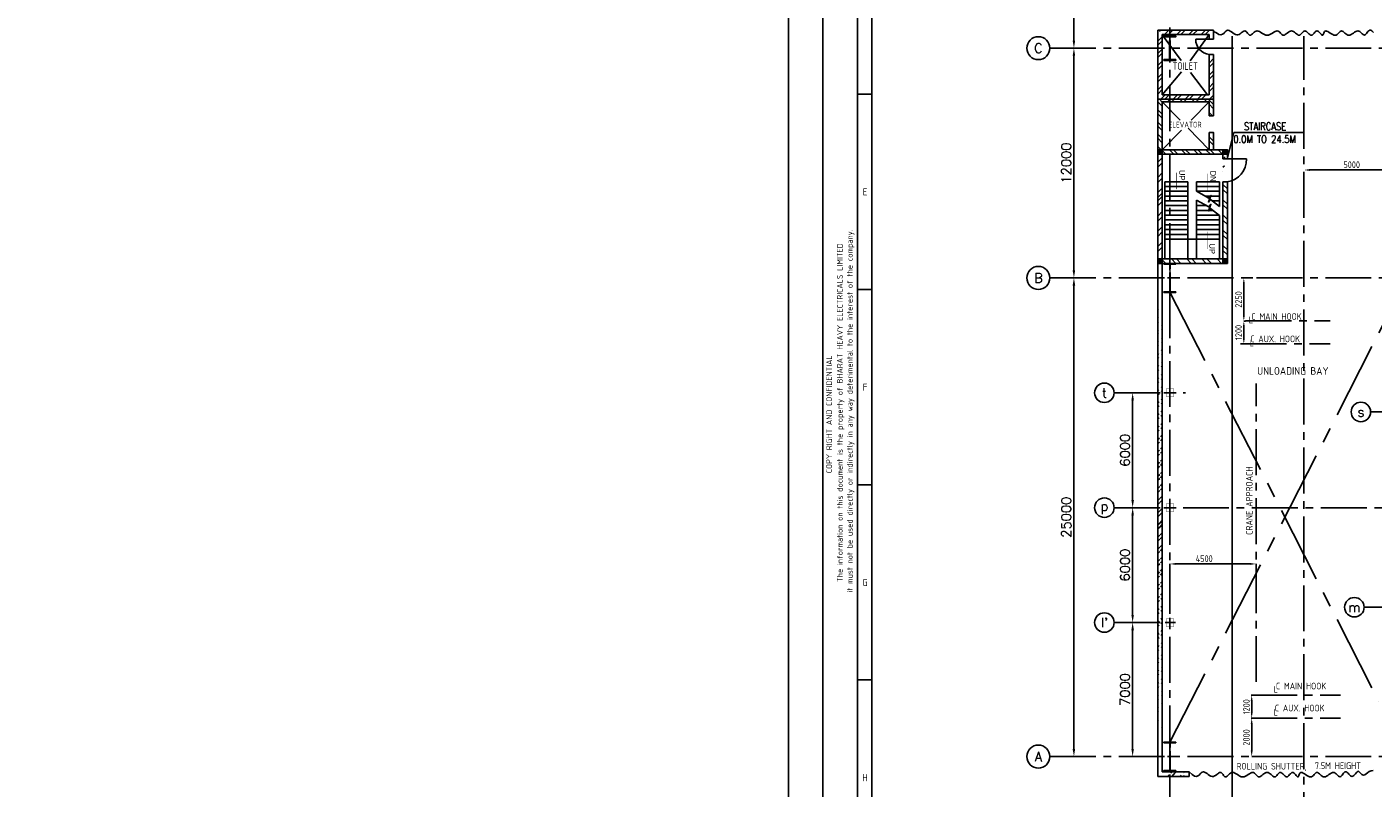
# Model space of a CAD drawing. Extents: x -7650383 to 4934791, y -114316 to 1826789.
# Tile 39 of 131: x 137659 to 208007, y 262311 to 302065. Entities that reach past the tile are written whole.
import ezdxf
from ezdxf.enums import TextEntityAlignment as Align

# ---------------------------------------------------------------- set-up
doc = ezdxf.new("R2010")
doc.units = 0
doc.header["$LTSCALE"] = 800
doc.header["$MEASUREMENT"] = 0
for name, pattern in [('CENTER', [2, 1.25, -0.25, 0.25, -0.25]), ('CENTER2', [1.125, 0.75, -0.125, 0.125, -0.125]), ('CONTINOUS', [0])]:
    doc.linetypes.add(name, pattern=pattern)
doc.layers.get('0').update_dxf_attribs({"linetype": 'CONTINUOUS'})
for name, color, linetype in [('0-7-COL', 2, 'CENTER'), ('Aux_col', 7, 'CONTINUOUS'), ('CEN', 2, 'CENTER'), ('CENTER', 2, 'CENTER'), ('COL', 1, 'CENTER'), ('DIM', 4, 'CONTINUOUS'), ('GRID', 8, 'CENTER'), ('HATCH', 9, 'CONTINUOUS'), ('PIPE', 1, 'CONTINUOUS'), ('REV3', 2, 'CONTINUOUS'), ('ROAD', 40, 'CONTINUOUS'), ('STR', 2, 'CONTINUOUS'), ('TEXT', 3, 'CONTINUOUS'), ('WALL', 6, 'CONTINUOUS')]:
    doc.layers.add(name, color=color, linetype=linetype)
doc.styles.add('HTX11', font='O8111901')
doc.styles.add('ROMANC', font='romanc')
doc.styles.add('ROMANS', font='ISO9.shx', dxfattribs={"width": 0.8})
doc.styles.add('S1', font='SIMPLEX.SHX', dxfattribs={"height": 200})
doc.styles.add('S3', font='ROMANS1.SHX', dxfattribs={"width": 0.8})
doc.styles.get("Standard").update_dxf_attribs({"font": 'ISO9'})
doc.styles.add('VER', font='ISO9.SHX')
doc.dimstyles.get("Standard").update_dxf_attribs({"dimtxt": 0.18, "dimasz": 0.18, "dimexe": 0.18, "dimexo": 0.0625, "dimgap": 0.09, "dimtad": 0, "dimtih": 1, "dimtoh": 1, "dimdec": 4, "dimzin": 0, "dimdsep": 46, "dimtxsty": 'Standard', "dimcen": 0.09, "dimadec": 0, "dimazin": 0, "dimtfac": 1, "dimtdec": 4, "dimtofl": 0, "dimtmove": 0, "dimatfit": 3, "dimfxl": 1, "dimtolj": 1, "dimtzin": 0, "dimarcsym": 0})
doc.dimstyles.new('STANDARD$0', dxfattribs={"dimtxt": 250, "dimasz": 200, "dimexe": 0, "dimexo": 0, "dimgap": 100, "dimtad": 1, "dimdec": 0, "dimzin": 0, "dimdsep": 46, "dimtxsty": 'S1', "dimcen": 0, "dimadec": 0, "dimazin": 0, "dimtfac": 1, "dimtdec": 0, "dimtmove": 2, "dimatfit": 3, "dimfxl": 1, "dimtolj": 1, "dimtzin": 0, "dimarcsym": 0})
pattern_1 = [(45, (-124552.498, -214992.06), (22.097087, -22.097087), [])]
pattern_2 = [(45, (-121152.498, -214992.06), (22.097087, -22.097087), [])]
pattern_3 = [(45, (-121152.498, -220692.493), (22.097087, -22.097087), [])]
pattern_4 = [(45, (-124552.498, -220692.493), (22.097087, -22.097087), [])]

# ---------------------------------------------------------------- blocks, each defined once
blk = doc.blocks.new('*D331')
at = {"layer": 'DIM', "color": 9, "linetype": 'Continuous', "lineweight": -2, "transparency": 16777216}
for p, q in [((197391, 273752), (197391, 274017)), ((201591, 274017), (197691, 274017)), ((201891, 273752), (201891, 274017))]:
    blk.add_line(p, q, dxfattribs=at)
at = {"layer": 'DIM', "color": 9, "linetype": 'Continuous', "transparency": 16777216}
for points in [[(197691, 274067), (197691, 273967), (197391, 274017)], [(201591, 274067), (201591, 273967), (201891, 274017)]]:
    blk.add_solid(points, dxfattribs=at)
at = {"layer": 'DIM', "linetype": 'Continuous', "transparency": 16777216, "insert": (199183, 274292), "char_height": 350, "attachment_point": 5, "style": 'ROMANS'}
blk.add_mtext('\\A1;4500', dxfattribs=at)
blk = doc.blocks.new('*D332')
at = {"layer": 'DIM', "color": 9, "linetype": 'Continuous', "lineweight": -2, "transparency": 16777216}
for p, q in [((202210, 265956), (201664, 265956)), ((201664, 265656), (201664, 264256)), ((201949, 263956), (201664, 263956))]:
    blk.add_line(p, q, dxfattribs=at)
at = {"layer": 'DIM', "color": 9, "linetype": 'Continuous', "transparency": 16777216}
for points in [[(201614, 265656), (201714, 265656), (201664, 265956)], [(201614, 264256), (201714, 264256), (201664, 263956)]]:
    blk.add_solid(points, dxfattribs=at)
at = {"layer": 'DIM', "linetype": 'Continuous', "transparency": 16777216, "insert": (201389, 264956), "char_height": 350, "attachment_point": 5, "rotation": 90, "style": 'ROMANS'}
blk.add_mtext('\\A1;2000', dxfattribs=at)
blk = doc.blocks.new('*D333')
at = {"layer": 'DIM', "color": 9, "linetype": 'Continuous', "lineweight": -2, "transparency": 16777216}
for p, q in [((202210, 267156), (201664, 267156)), ((201664, 266856), (201664, 266256))]:
    blk.add_line(p, q, dxfattribs=at)
at = {"layer": 'DIM', "color": 9, "linetype": 'Continuous', "transparency": 16777216}
for points in [[(201614, 266856), (201714, 266856), (201664, 267156)], [(201614, 266256), (201714, 266256), (201664, 265956)]]:
    blk.add_solid(points, dxfattribs=at)
at = {"layer": 'DIM', "linetype": 'Continuous', "transparency": 16777216, "insert": (201389, 266556), "char_height": 350, "attachment_point": 5, "rotation": 90, "style": 'ROMANS'}
blk.add_mtext('\\A1;1200', dxfattribs=at)
blk = doc.blocks.new('*D334')
at = {"layer": 'DIM', "color": 9, "linetype": 'Continuous', "lineweight": -2, "transparency": 16777216}
for p, q in [((201342, 286706), (201253, 286706)), ((201253, 286406), (201253, 285806)), ((201082, 285506), (201253, 285506))]:
    blk.add_line(p, q, dxfattribs=at)
at = {"layer": 'DIM', "color": 9, "linetype": 'Continuous', "transparency": 16777216}
for points in [[(201203, 286406), (201303, 286406), (201253, 286706)], [(201203, 285806), (201303, 285806), (201253, 285506)]]:
    blk.add_solid(points, dxfattribs=at)
at = {"layer": 'DIM', "linetype": 'Continuous', "transparency": 16777216, "insert": (200978, 286106), "char_height": 350, "attachment_point": 5, "rotation": 90, "style": 'ROMANS'}
blk.add_mtext('\\A1;1200', dxfattribs=at)
blk = doc.blocks.new('*D335')
at = {"layer": 'DIM', "color": 9, "linetype": 'Continuous', "lineweight": -2, "transparency": 16777216}
for p, q in [((201722, 288956), (201253, 288956)), ((201253, 288656), (201253, 287006))]:
    blk.add_line(p, q, dxfattribs=at)
at = {"layer": 'DIM', "color": 9, "linetype": 'Continuous', "transparency": 16777216}
for points in [[(201203, 288656), (201303, 288656), (201253, 288956)], [(201203, 287006), (201303, 287006), (201253, 286706)]]:
    blk.add_solid(points, dxfattribs=at)
at = {"layer": 'DIM', "linetype": 'Continuous', "transparency": 16777216, "insert": (200978, 287831), "char_height": 350, "attachment_point": 5, "rotation": 90, "style": 'ROMANS'}
blk.add_mtext('\\A1;2250', dxfattribs=at)
blk = doc.blocks.new('A$C41E52089')
at = {"layer": 'COL'}
h = blk.add_hatch(dxfattribs=at)
h.set_pattern_fill('ANSI31', color=256, scale=100, style=0)
h.paths.add_polyline_path([(310, -720), (0, -720), (0, -760), (310, -760)])
h.paths.add_polyline_path([(0, -720), (-310, -720), (-310, -760), (0, -760)])
h.paths.add_polyline_path([(0, 0), (-13, 0), (-13, -720), (0, -720)])
h.paths.add_polyline_path([(0, 720), (-13, 720), (-13, 0), (0, 0)])
h.paths.add_polyline_path([(12, 0), (0, 0), (0, -720), (12, -720)])
h.paths.add_polyline_path([(12, 720), (0, 720), (0, 0), (12, 0)])
h.paths.add_polyline_path([(310, 760), (0, 760), (0, 720), (12, 720), (310, 720)])
h.paths.add_polyline_path([(0, 760), (-310, 760), (-310, 720), (0, 720)])
for p, q in [((-310, 760), (310, 760)), ((-310, 760), (-310, 720)), ((-310, 720), (310, 720)), ((-13, -720), (-13, 720)), ((12, -720), (12, 720)), ((310, 760), (310, 720)), ((-310, -720), (310, -720)), ((-310, -760), (-310, -720)), ((-310, -760), (310, -760)), ((310, -760), (310, -720))]:
    blk.add_line(p, q, dxfattribs=at)
at = {"layer": 'COL', "color": 2}
for p, q in [((0, -800), (0, 800)), ((123, 0), (-123, 0))]:
    blk.add_line(p, q, dxfattribs=at)
blk = doc.blocks.new('A$C14326149')
at = {"layer": 'COL'}
h = blk.add_hatch(dxfattribs=at)
h.set_pattern_fill('ANSI31', color=256, scale=100, style=0)
h.paths.add_polyline_path([(310, 640), (0, 640), (0, 600), (310, 600)])
h.paths.add_polyline_path([(0, 600), (0, 640), (-310, 640), (-310, 600)])
h.paths.add_polyline_path([(0, -640), (0, -600), (-310, -600), (-310, -640)])
h.paths.add_polyline_path([(0, -600), (0, -640), (310, -640), (310, -600)])
h.paths.add_polyline_path([(-16, 0), (0, 0), (0, 600), (-16, 600)])
h.paths.add_polyline_path([(0, 0), (16, 0), (16, 600), (0, 600)])
h.paths.add_polyline_path([(16, 0), (0, 0), (0, -600), (16, -600)])
h.paths.add_polyline_path([(-16, -600), (0, -600), (0, 0), (-16, 0)])
for p, q in [((310, 640), (-310, 640)), ((-310, 640), (-310, 600)), ((310, 600), (-310, 600)), ((-16, -600), (-16, 600)), ((16, -600), (16, 600)), ((310, 640), (310, 600)), ((-310, -600), (310, -600)), ((-310, -640), (-310, -600)), ((-310, -640), (310, -640)), ((310, -640), (310, -600))]:
    blk.add_line(p, q, dxfattribs=at)
at = {"layer": 'COL', "color": 2}
for p, q in [((44, 0), (-44, 0)), ((0, -672), (0, 672))]:
    blk.add_line(p, q, dxfattribs=at)
blk = doc.blocks.new('*D351')
at = {"layer": 'DIM', "color": 9, "lineweight": -2, "transparency": 16777216}
for p, q in [((204691, 294593), (209091, 294593)), ((209391, 294593), (209391, 294593))]:
    blk.add_line(p, q, dxfattribs=at)
at = {"layer": 'DIM', "color": 9, "transparency": 16777216}
for points in [[(204691, 294643), (204691, 294543), (204391, 294593)], [(209091, 294643), (209091, 294543), (209391, 294593)]]:
    blk.add_solid(points, dxfattribs=at)
at = {"layer": 'DIM', "transparency": 16777216, "insert": (206891, 294868), "char_height": 350, "attachment_point": 5, "style": 'ROMANS'}
blk.add_mtext('\\A1;5000', dxfattribs=at)
blk = doc.blocks.new('*D389')
at = {"layer": 'DIM', "linetype": 'Continuous', "lineweight": -2, "transparency": 16777216}
blk.add_line((191586, 316456), (192373, 316456), dxfattribs=at)
at = {"layer": 'DIM', "color": 4, "linetype": 'Continuous', "lineweight": -2, "transparency": 16777216}
blk.add_line((192373, 316056), (192373, 301356), dxfattribs=at)
at = {"layer": 'DIM', "color": 4, "linetype": 'Continuous', "transparency": 16777216}
for points in [[(192306, 316056), (192440, 316056), (192373, 316456)], [(192306, 301356), (192440, 301356), (192373, 300956)]]:
    blk.add_solid(points, dxfattribs=at)
at = {"layer": 'DIM', "linetype": 'Continuous', "transparency": 16777216, "insert": (191973, 308706), "char_height": 500, "attachment_point": 5, "rotation": 90, "style": 'ROMANC'}
blk.add_mtext('\\A1;15500', dxfattribs=at)
blk = doc.blocks.new('*D390')
at = {"layer": 'DIM', "color": 4, "linetype": 'Continuous', "lineweight": -2, "transparency": 16777216}
blk.add_line((195443, 270556), (195443, 264356), dxfattribs=at)
at = {"layer": 'DIM', "linetype": 'Continuous', "lineweight": -2, "transparency": 16777216}
blk.add_line((195583, 263956), (195443, 263956), dxfattribs=at)
at = {"layer": 'DIM', "color": 4, "linetype": 'Continuous', "transparency": 16777216}
for points in [[(195376, 270556), (195509, 270556), (195443, 270956)], [(195376, 264356), (195509, 264356), (195443, 263956)]]:
    blk.add_solid(points, dxfattribs=at)
at = {"layer": 'DIM', "linetype": 'Continuous', "transparency": 16777216, "insert": (195043, 267456), "char_height": 500, "attachment_point": 5, "rotation": 90, "style": 'ROMANC'}
blk.add_mtext('\\A1;7000', dxfattribs=at)
blk = doc.blocks.new('*D391')
at = {"layer": 'DIM', "linetype": 'Continuous', "lineweight": -2, "transparency": 16777216}
for p, q in [((195418, 276956), (195443, 276956)), ((195443, 270956), (195443, 270956))]:
    blk.add_line(p, q, dxfattribs=at)
at = {"layer": 'DIM', "color": 4, "linetype": 'Continuous', "lineweight": -2, "transparency": 16777216}
blk.add_line((195443, 276556), (195443, 271356), dxfattribs=at)
at = {"layer": 'DIM', "color": 4, "linetype": 'Continuous', "transparency": 16777216}
for points in [[(195376, 276556), (195509, 276556), (195443, 276956)], [(195376, 271356), (195509, 271356), (195443, 270956)]]:
    blk.add_solid(points, dxfattribs=at)
at = {"layer": 'DIM', "linetype": 'Continuous', "transparency": 16777216, "insert": (195043, 273956), "char_height": 500, "attachment_point": 5, "rotation": 90, "style": 'ROMANC'}
blk.add_mtext('\\A1;6000', dxfattribs=at)
blk = doc.blocks.new('*D392')
at = {"layer": 'DIM', "linetype": 'Continuous', "lineweight": -2, "transparency": 16777216}
for p, q in [((195393, 282956), (195443, 282956)), ((195418, 276956), (195443, 276956))]:
    blk.add_line(p, q, dxfattribs=at)
at = {"layer": 'DIM', "color": 4, "linetype": 'Continuous', "lineweight": -2, "transparency": 16777216}
blk.add_line((195443, 282556), (195443, 277356), dxfattribs=at)
at = {"layer": 'DIM', "color": 4, "linetype": 'Continuous', "transparency": 16777216}
for points in [[(195376, 282556), (195509, 282556), (195443, 282956)], [(195376, 277356), (195509, 277356), (195443, 276956)]]:
    blk.add_solid(points, dxfattribs=at)
at = {"layer": 'DIM', "linetype": 'Continuous', "transparency": 16777216, "insert": (195043, 279956), "char_height": 500, "attachment_point": 5, "rotation": 90, "style": 'ROMANC'}
blk.add_mtext('\\A1;6000', dxfattribs=at)
blk = doc.blocks.new('*D393')
at = {"layer": 'DIM', "color": 4, "linetype": 'Continuous', "lineweight": -2, "transparency": 16777216}
blk.add_line((192373, 264356), (192373, 288557), dxfattribs=at)
at = {"layer": 'DIM', "color": 4, "linetype": 'Continuous', "transparency": 16777216}
for points in [[(192306, 288557), (192440, 288557), (192373, 288957)], [(192306, 264356), (192440, 264356), (192373, 263956)]]:
    blk.add_solid(points, dxfattribs=at)
at = {"layer": 'DIM', "linetype": 'Continuous', "transparency": 16777216, "insert": (191973, 276457), "char_height": 500, "attachment_point": 5, "rotation": 90, "style": 'ROMANC'}
blk.add_mtext('\\A1;25000', dxfattribs=at)
blk = doc.blocks.new('*D394')
at = {"layer": 'DIM', "linetype": 'Continuous', "lineweight": -2, "transparency": 16777216}
for p, q in [((191412, 300956), (192373, 300956)), ((192373, 288957), (192373, 288957))]:
    blk.add_line(p, q, dxfattribs=at)
at = {"layer": 'DIM', "color": 4, "linetype": 'Continuous', "lineweight": -2, "transparency": 16777216}
blk.add_line((192373, 300556), (192373, 289357), dxfattribs=at)
at = {"layer": 'DIM', "color": 4, "linetype": 'Continuous', "transparency": 16777216}
for points in [[(192306, 300556), (192440, 300556), (192373, 300956)], [(192306, 289357), (192440, 289357), (192373, 288957)]]:
    blk.add_solid(points, dxfattribs=at)
at = {"layer": 'DIM', "linetype": 'Continuous', "transparency": 16777216, "insert": (191973, 294957), "char_height": 500, "attachment_point": 5, "rotation": 90, "style": 'ROMANC'}
blk.add_mtext('\\A1;12000', dxfattribs=at)
blk = doc.blocks.new('A$C12696E3D')
at = {"layer": 'REV3', "linetype": 'Continuous'}
h = blk.add_hatch(dxfattribs=at)
h.set_pattern_fill('ANSI31', color=256, scale=250, angle=90, style=0)
h.set_pattern_definition(pattern_1)
h.paths.add_polyline_path([(230, 5963), (230, 5848), (0, 5848), (0, 5963)])
h = blk.add_hatch(dxfattribs=at)
h.set_pattern_fill('ANSI31', color=256, scale=250, angle=90, style=0)
h.set_pattern_definition(pattern_1)
h.paths.add_polyline_path([(230, 5848), (230, 5733), (0, 5733), (0, 5848)])
h = blk.add_hatch(dxfattribs=at)
h.set_pattern_fill('ANSI31', color=256, scale=250, angle=90, style=0)
h.set_pattern_definition(pattern_2)
h.paths.add_polyline_path([(3630, 5963), (3630, 5848), (3400, 5848), (3400, 5963)])
h = blk.add_hatch(dxfattribs=at)
h.set_pattern_fill('ANSI31', color=256, scale=250, angle=90, style=0)
h.set_pattern_definition(pattern_2)
h.paths.add_polyline_path([(3630, 5848), (3630, 5733), (3400, 5733), (3400, 5848)])
h = blk.add_hatch(dxfattribs=at)
h.set_pattern_fill('ANSI32', color=9, scale=1500, angle=90, style=0)
h.set_pattern_definition([(45, (-124552.5, -215107.06), (397.7476, -397.7476), []), (45, (-124552.5, -214841.9), (397.7476, -397.7476), [])])
h.paths.add_polyline_path([(230, 5618), (230, 3433), (0, 3433), (0, 5618)])
h = blk.add_hatch(dxfattribs=at)
h.set_pattern_fill('ANSI32', color=9, scale=1500, angle=90, style=0)
h.set_pattern_definition([(135, (23731.46, -91618.7), (-397.7476, -397.7476), []), (135, (23731.46, -91353.55), (-397.7476, -397.7476), [])])
h.paths.add_polyline_path([(3630, 4284), (3630, 213), (3400, 213), (3400, 4284)])
h = blk.add_hatch(dxfattribs=at)
h.set_pattern_fill('ANSI32', color=9, scale=1500, angle=90, style=0)
h.set_pattern_definition([(45, (-124552.5, -214742.06), (397.7476, -397.7476), []), (45, (-124552.5, -214476.9), (397.7476, -397.7476), [])])
h.paths.add_polyline_path([(230, 3548), (230, 213), (0, 213), (0, 3548)])
h = blk.add_hatch(dxfattribs=at)
h.set_pattern_fill('ANSI31', color=256, scale=250, angle=90, style=0)
h.set_pattern_definition(pattern_4)
h.paths.add_polyline_path([(230, 263), (230, 148), (0, 148), (0, 263)])
h = blk.add_hatch(dxfattribs=at)
h.set_pattern_fill('ANSI31', color=256, scale=250, angle=90, style=0)
h.set_pattern_definition(pattern_4)
h.paths.add_polyline_path([(230, 148), (230, 33), (0, 33), (0, 148)])
h = blk.add_hatch(dxfattribs=at)
h.set_pattern_fill('ANSI32', color=9, scale=1500, angle=90, style=0)
h.set_pattern_definition([(135, (23731.46, -91569.15), (-397.7476, -397.7476), []), (135, (23731.46, -91304), (-397.7476, -397.7476), [])])
h.paths.add_polyline_path([(3630, 33), (230, 33), (230, 263), (3630, 263)])
h = blk.add_hatch(dxfattribs=at)
h.set_pattern_fill('ANSI31', color=256, scale=250, angle=90, style=0)
h.set_pattern_definition(pattern_3)
h.paths.add_polyline_path([(3630, 263), (3630, 148), (3400, 148), (3400, 263)])
h = blk.add_hatch(dxfattribs=at)
h.set_pattern_fill('ANSI31', color=256, scale=250, angle=90, style=0)
h.set_pattern_definition(pattern_3)
h.paths.add_polyline_path([(3630, 148), (3630, 33), (3400, 33), (3400, 148)])
for p, q in [((230, 5963), (0, 5963)), ((230, 5733), (0, 5733)), ((3630, 5963), (3400, 5963)), ((3630, 5733), (3400, 5733)), ((230, 263), (0, 263)), ((230, 33), (0, 33)), ((3630, 263), (3400, 263)), ((3630, 33), (3400, 33))]:
    blk.add_line(p, q, dxfattribs=at)
at = {"layer": 'REV3', "linetype": 'Continuous', "flags": 128}
for points in [[(983, 3863, 0, 150, 0), (983, 4218, 25, 25, 0), (983, 4776, 25, 25, 0)], [(2590, 3798, 0, 150, 0), (2590, 4153, 25, 25, 0), (2590, 4711, 25, 25, 0)], [(2590, 1696, 0, 150, 0), (2590, 1341, 25, 25, 0), (2590, 783, 25, 25, 0)]]:
    blk.add_lwpolyline(points, format="xyseb", dxfattribs=at)
at = {"layer": 'WALL'}
for p, q in [((3400, 5484), (4633, 5484)), ((372, 263), (372, 4298)), ((372, 4298), (1572, 4298)), ((2022, 3798), (2022, 4298)), ((3222, 4298), (2022, 4298)), ((3222, 3000), (3222, 4298)), ((3400, 4284), (3630, 4284)), ((372, 4048), (1572, 4048)), ((372, 3798), (1572, 3798)), ((372, 3548), (1572, 3548)), ((1572, 263), (1572, 3798)), ((3222, 4048), (2022, 4048)), ((3222, 3798), (2022, 3798)), ((3222, 3548), (2472, 3548)), ((372, 3298), (1572, 3298)), ((372, 3048), (1572, 3048)), ((2022, 263), (2022, 3333)), ((2085, 3298), (2022, 3298)), ((2535, 3048), (2022, 3048)), ((3222, 3298), (2844, 3298)), ((3222, 3048), (3161, 3048)), ((372, 2798), (1572, 2798)), ((372, 2548), (1572, 2548)), ((372, 2298), (1572, 2298)), ((2889, 2798), (2022, 2798)), ((2022, 2548), (3222, 2548)), ((2022, 2298), (3222, 2298)), ((3222, 263), (3222, 2535)), ((372, 2048), (1572, 2048)), ((372, 1798), (1572, 1798)), ((372, 1548), (1572, 1548)), ((2022, 2048), (3222, 2048)), ((2022, 1798), (3222, 1798)), ((2022, 1548), (3222, 1548)), ((372, 1298), (1572, 1298)), ((1572, 1298), (2022, 1298)), ((2022, 1298), (3222, 1298))]:
    blk.add_line(p, q, dxfattribs=at)
for points in [[(0, 5963), (0, 33)], [(230, 5963), (230, 33)], [(3400, 5963), (3400, 5484)], [(3630, 5963), (3630, 5484)], [(1572, 4298), (1572, 1298)], [(3399, 4284), (3400, 213)], [(3630, 4284), (3630, 213)], [(3226, 2997), (2754, 3369), (2643, 3229), (2769, 3585), (2658, 3445), (2022, 3798)], [(3226, 2532), (2754, 2904), (2643, 2764), (2769, 3120), (2658, 2980), (2022, 3333)], [(3400, 574), (3400, 33)], [(3630, 574), (3630, 213)]]:
    blk.add_lwpolyline(points, dxfattribs=at)
for points in [[(0, 5963), (0, 5733), (3630, 5733), (3630, 5963)], [(3630, 33), (3630, 263), (0, 263), (0, 33)]]:
    blk.add_lwpolyline(points, close=True, dxfattribs=at)
blk.add_arc((3447, 5456), 1186, 278.86235, 1.37012, dxfattribs=at)
at = {"layer": 'WALL', "style": 'HTX11'}
for s, p in [('UP', (1115, 4913)), ('DN', (2735, 4875)), ('UP', (2693, 1079))]:
    blk.add_text(s, height=300, rotation=270, dxfattribs=at).set_placement(p)
blk = doc.blocks.new('A$C47AF6D69')
at = {"layer": 'TEXT', "insert": (-23738.9, 2726.2), "char_height": 300, "width": 1129.576, "attachment_point": 1, "style": 'ROMANS'}
blk.add_mtext('\\pi313.36;AIR \\P\\pi-240.93;RECEIVER', dxfattribs=at)
blk = doc.blocks.new('A$C731D3036')
for p, q in [((-2590.2, 26.7), (-2590.2, 1843.2)), ((-2579.1, 37.8), (-2579.1, 1816.5)), ((-2590.2, 1238.4), (-2579.1, 1238.4)), ((-2590.2, 1087.2), (-2579.1, 1087.2)), ((-2590.2, 936), (-2579.1, 936)), ((-2590.2, 784.9), (-2579.1, 784.9))]:
    blk.add_line(p, q)
for points in [[(0, 1869.9), (-2643.6, 1869.9), (-2643.6, 0), (0, 0)], [(-26.7, 1843.2), (-2616.9, 1843.2), (-2616.9, 26.7), (-26.7, 26.7)]]:
    blk.add_lwpolyline(points, close=True)
for s, p in [('E', (-2584.3, 1162.8)), ('F', (-2584.3, 1011.6)), ('G', (-2584.3, 860.4)), ('H', (-2584.3, 709.3))]:
    blk.add_text(s, height=5.56).set_placement(p, align=Align.MIDDLE)
for s, p in [('it must not be used directly or indirectly in any way deterimental to the interest of the company.', (-2593.9, 993.1)), ('The information on this document is the property of BHARAT HEAVY ELECTRICALS LIMITED', (-2601.6, 991.9)), ('COPY RIGHT AND CONFIDENTIAL', (-2609.9, 990.6))]:
    blk.add_text(s, height=4.447, rotation=90).set_placement(p, align=Align.CENTER)

msp = doc.modelspace()

# ---------------------------------------------------------------- hatches: boundary and pattern name
at = {"layer": 'HATCH'}
h = msp.add_hatch(dxfattribs=at)
h.set_pattern_fill('ANSI32', color=256, scale=1200, style=0)
h.set_pattern_definition([(45, (175675.6, 180955.5), (-318.198, 318.198), []), (45, (175887.73, 180955.5), (-318.198, 318.198), [])])
h.paths.add_polyline_path([(199441.2, 300647.7), (199671.2, 300647.7), (199671.2, 298542.7), (199441.2, 298542.7)])
h.paths.add_polyline_path([(196761.2, 301827.3), (196991.2, 301827.3), (196991.2, 298291.9), (196761.2, 298291.9)])
h.paths.add_polyline_path([(196991.2, 298521.9), (199671.2, 298521.9), (199671.2, 298291.9), (196991.2, 298291.9)])
h.paths.add_polyline_path([(199441.2, 298312.7), (199671.2, 298312.7)], flags=16)
h.paths.add_polyline_path([(196761.2, 298291.9), (199671.2, 298291.9)])
h.paths.add_polyline_path([(196761.2, 298291.9), (196991.2, 298291.9)], flags=17)
h.paths.add_polyline_path([(199441.2, 298542.7), (199671.2, 298542.7)], flags=17)
h.paths.add_polyline_path([(199671.2, 301666.4), (199671.2, 301896.4), (196761.2, 301896.4), (196761.2, 301666.4)])
h = msp.add_hatch(dxfattribs=at)
h.set_pattern_fill('ANSI32', color=256, scale=1200, angle=90, style=0)
h.set_pattern_definition([(135, (177457.17, 215002.9), (-318.198, -318.198), []), (135, (177457.17, 215215.04), (-318.198, -318.198), [])])
h.paths.add_polyline_path([(199671.2, 298291.9), (197391.2, 298291.9), (197391.2, 298146.9), (199441.2, 298146.9), (199441.2, 297426.9), (199671.2, 297426.9)])
h.paths.add_polyline_path([(197391.2, 298291.9), (196761.2, 298291.9), (196761.2, 295416.9), (197391.2, 295416.9), (197391.2, 295646.9), (196991.2, 295646.9), (196991.2, 298146.9), (197391.2, 298146.9)])
h.paths.add_polyline_path([(200161.2, 295646.9), (197391.2, 295646.9), (197391.2, 295416.9), (199671.2, 295416.9), (200161.2, 295416.9)])
h.paths.add_polyline_path([(199671.2, 296543.4), (199441.2, 296543.4), (199441.2, 295646.9), (199671.2, 295646.9)])
h = msp.add_hatch(dxfattribs=at)
h.set_pattern_fill('ANSI32', color=256, scale=1200, style=0)
h.set_pattern_definition([(45, (153278.18, 244038.2), (-318.198, 318.198), []), (45, (153490.3, 244038.2), (-318.198, 318.198), [])])
edge = h.paths.add_edge_path()
edge.add_line((200391.2, 295416.9), (200391.2, 295168.2))
edge.add_line((200161.2, 295416.9), (200161.2, 294520.4))
h = msp.add_hatch(dxfattribs=at)
h.set_pattern_fill('ANSI32', color=256, scale=1200, style=0)
h.set_pattern_definition([(45, (149878.18, 220262.23), (-318.198, 318.198), []), (45, (150090.3, 220262.23), (-318.198, 318.198), [])])
edge = h.paths.add_edge_path()
edge.add_line((196991.2, 289683.9), (196991.2, 263160.6))
edge.add_line((196761.2, 289683.9), (196761.2, 262922.7))
h = msp.add_hatch(dxfattribs=at)
h.set_pattern_fill('ANSI32', color=256, scale=1200, style=0)
h.set_pattern_definition([(45, (185011.4, 165384.7), (-318.198, 318.198), []), (45, (185223.54, 165384.7), (-318.198, 318.198), [])])
edge = h.paths.add_edge_path()
edge.add_line((196761.2, 262922.7), (198391.2, 262922.7))
edge.add_line((196991.2, 263160.6), (198391.2, 263160.6))

# ---------------------------------------------------------------- linework, layer by layer
for p, q in [((197066.2, 282956.4), (197716.2, 282956.4)), ((197066.2, 276956.4), (197716.2, 276956.4))]:
    msp.add_line(p, q)
at = {"layer": '0-7-COL', "linetype": 'CENTER2', "ltscale": 4}
for p, q in [((204391.2, 256098.8), (204391.2, 301576.4)), ((201342, 286706.4), (205764.7, 286706.4)), ((201081.5, 285506.4), (205764.7, 285506.4)), ((201891.2, 267852.3), (201891.2, 283435.1)), ((201641.2, 267156.4), (206307.8, 267156.4)), ((201641.2, 265956.4), (206307.8, 265956.4))]:
    msp.add_line(p, q, dxfattribs=at)
at = {"layer": 'Aux_col'}
for p, q in [((197141.2, 282956.4), (197641.2, 282956.4)), ((197391.2, 283206.4), (197391.2, 282706.4)), ((197391.2, 277206.4), (197391.2, 276706.4)), ((197141.2, 276956.4), (197641.2, 276956.4)), ((197141.2, 270956.4), (197641.2, 270956.4)), ((197391.2, 271206.4), (197391.2, 270706.4))]:
    msp.add_line(p, q, dxfattribs=at)
at = {"layer": 'Aux_col', "const_width": 20, "flags": 128}
for points in [[(197191.2, 283156.4), (197591.2, 283156.4), (197591.2, 282756.4), (197191.2, 282756.4)], [(197191.2, 277156.4), (197591.2, 277156.4), (197591.2, 276756.4), (197191.2, 276756.4)], [(197191.2, 271156.4), (197591.2, 271156.4), (197591.2, 270756.4), (197191.2, 270756.4)]]:
    msp.add_lwpolyline(points, close=True, dxfattribs=at)
at = {"layer": 'CEN', "ltscale": 4}
for p, q in [((197391.2, 264710.6), (209391.2, 288206.4)), ((197391.2, 288206.4), (208309.4, 266828.8))]:
    msp.add_line(p, q, dxfattribs=at)
at = {"layer": 'CENTER', "linetype": 'Continuous'}
for p, q in [((196991.2, 301646.4), (197976.5, 300307.6)), ((199441.2, 301666.4), (198441.6, 300289.2)), ((197998.7, 299718.9), (196991.2, 298521.9)), ((198458.4, 299687), (199363.2, 298521.9)), ((196991.2, 298146.9), (197926.6, 297192.4)), ((199441.2, 298146.9), (198506.7, 297193.3)), ((198001.1, 296677.4), (196991.2, 295646.9)), ((198337.5, 296773.1), (199441.2, 295646.9))]:
    msp.add_line(p, q, dxfattribs=at)
at = {"layer": 'DIM'}
for centre, radius in [((190514.6, 300956.4), 600), ((190514.6, 288956.4), 600), ((193966.5, 282956.4), 508.6), ((207370, 281956.4), 508.6), ((193966.5, 276956.4), 508.6), ((207029.6, 271756.4), 508.6), ((193966.5, 270956.4), 508.6), ((190514.6, 263956.4), 600)]:
    msp.add_circle(centre, radius, dxfattribs=at)
at = {"layer": 'GRID', "linetype": 'CENTER2', "ltscale": 4}
for p, q in [((197391.2, 253416), (197391.2, 302036.7)), ((191114.6, 300956.4), (291791.7, 300956.4)), ((191114.6, 288956.4), (291791.7, 288956.4)), ((194475.1, 282956.4), (198212.9, 282956.4)), ((207878.6, 281956.4), (227830.2, 281956.4)), ((194475.1, 276956.4), (198346.2, 276956.4)), ((194475.1, 276956.4), (248851.6, 276956.4)), ((207538.2, 271756.4), (215851.2, 271756.4)), ((194475.1, 270956.4), (198026, 270956.4)), ((191114.6, 263956.4), (306850.7, 263956.4))]:
    msp.add_line(p, q, dxfattribs=at)
at = {"layer": 'PIPE'}
for points in [[(199671.2, 301826.4), (199827.3, 301751.3), (199953.3, 301676.7), (200054.4, 301657.8), (200135.6, 301680), (200201.9, 301728.6), (200258.3, 301788.9), (200310.1, 301846.2), (200362.2, 301885.9), (200418.6, 301896.7), (200479.5, 301882.3), (200543.6, 301849.4), (200610.2, 301805.3), (200678, 301756.8), (200746.1, 301710.9), (200813.6, 301674.8), (200879.3, 301655.4), (200942.4, 301657.6), (201002.7, 301677.8), (201060.1, 301710.5), (201114.6, 301749.9), (201166.1, 301790.3), (201214.5, 301826.3), (201259.8, 301852), (201301.9, 301861.8), (201341, 301851.9), (201377.4, 301825.9), (201412, 301789.1), (201445.4, 301746.9), (201478.3, 301704.8), (201511.4, 301668), (201545.3, 301642), (201580.7, 301632.1), (201618.3, 301642), (201658.3, 301668), (201700.5, 301704.8), (201745.3, 301746.9), (201792.6, 301789.1), (201842.4, 301825.9), (201895, 301851.9), (201950.3, 301861.8), (202008.4, 301851.9), (202069.1, 301825.9), (202132.2, 301789.1), (202197.3, 301746.9), (202264.2, 301704.8), (202332.7, 301668), (202402.5, 301642), (202473.4, 301632.1), (202544.9, 301642), (202616.5, 301668), (202687.2, 301704.8), (202756.2, 301746.9), (202822.7, 301789.1), (202885.8, 301825.9), (202944.7, 301851.9), (202998.5, 301861.8), (203046.9, 301851.9), (203090.6, 301825.9), (203130.9, 301789.1), (203169, 301746.9), (203206.2, 301704.8), (203243.8, 301668), (203282.9, 301642), (203324.9, 301632.1), (203370.6, 301642), (203419.7, 301668), (203471.5, 301704.8), (203525.4, 301746.9), (203580.7, 301789.1), (203636.7, 301825.9), (203692.9, 301851.9), (203748.5, 301861.8), (203803, 301851.9), (203856.1, 301825.9), (203907.8, 301789.1), (203957.9, 301746.9), (204006.2, 301704.8), (204052.7, 301668), (204097.3, 301642), (204139.7, 301632.1), (204180, 301642), (204218.6, 301668), (204255.9, 301704.8), (204292.6, 301746.9), (204329.1, 301789.1), (204365.8, 301825.9), (204403.4, 301851.9), (204442.3, 301861.8), (204482.8, 301851.9), (204524.7, 301825.9), (204567.6, 301789.1), (204610.9, 301746.9), (204654.1, 301704.8), (204697, 301668), (204738.9, 301642), (204779.4, 301632.1), (204818.3, 301642), (204855.8, 301668), (204892.3, 301704.8), (204928.3, 301746.9), (204964.2, 301789.1), (205000.4, 301825.9), (205037.4, 301851.9), (205075.5, 301861.8), (205115.1, 301851.9), (205155.4, 301825.9), (205195.4, 301789.1), (205234.4, 301746.9), (205271.3, 301704.8), (205305.3, 301668), (205335.4, 301642), (205360.8, 301632.1), (205381, 301642), (205397.6, 301668), (205412.5, 301704.8), (205427.8, 301746.9), (205445.6, 301789.1), (205467.8, 301825.9), (205496.5, 301851.9), (205533.7, 301861.8), (205580.8, 301851.9), (205636.2, 301825.9), (205697.8, 301789.1), (205763.4, 301746.9), (205830.8, 301704.8), (205897.8, 301668), (205962.3, 301642), (206022.2, 301632.1), (206075.6, 301642), (206123.4, 301668), (206166.6, 301704.8), (206206.4, 301746.9), (206244, 301789.1), (206280.5, 301825.9), (206317.1, 301851.9), (206355, 301861.8), (206395.1, 301851.9), (206437.6, 301825.9), (206482.5, 301789.1), (206529.8, 301746.9), (206579.4, 301704.8), (206631.3, 301668), (206685.4, 301642), (206741.9, 301632.1), (206800.4, 301642), (206860.5, 301668), (206921.3, 301704.8), (206982.3, 301746.9), (207042.7, 301789.1), (207101.7, 301825.9), (207158.7, 301851.9), (207213, 301861.8), (207264, 301851.9), (207312, 301826), (207357.3, 301789.6), (207400.2, 301748.2), (207441.3, 301707.1), (207480.8, 301672.1), (207519.1, 301648.5), (207556.6, 301641.8), (207593.7, 301655.7), (207630.5, 301686.3), (207667.3, 301727.9), (207704.2, 301774.8), (207741.4, 301821.2), (207779, 301861.5), (207817.3, 301889.8), (207856.4, 301900.6), (207896.4, 301889.9), (207937.3, 301861.7), (207978.9, 301822), (208021.1, 301776.7)], [(198391.2, 263160.6), (198547.3, 263015.5), (198673.3, 262940.9), (198774.4, 262922), (198855.6, 262944.2), (198921.9, 262992.8), (198978.3, 263053.1), (199030.1, 263110.4), (199082.2, 263150), (199138.6, 263160.9), (199199.5, 263146.4), (199263.6, 263113.6), (199330.2, 263069.4), (199398, 263020.9), (199466.1, 262975.1), (199533.6, 262939), (199599.3, 262919.6), (199662.4, 262921.8), (199722.7, 262942), (199780.1, 262974.6), (199834.6, 263014), (199886.1, 263054.5), (199934.5, 263090.4), (199979.8, 263116.1), (200021.9, 263126), (200061, 263116.1), (200097.4, 263090.1), (200132, 263053.3), (200165.4, 263011.1), (200198.3, 262969), (200231.4, 262932.2), (200265.3, 262906.2), (200300.7, 262896.3), (200338.3, 262906.2), (200378.3, 262932.2), (200420.5, 262969), (200465.3, 263011.1), (200512.6, 263053.3), (200562.4, 263090.1), (200615, 263116.1), (200670.3, 263126), (200728.4, 263116.1), (200789.1, 263090.1), (200852.2, 263053.3), (200917.3, 263011.1), (200984.2, 262969), (201052.7, 262932.2), (201122.5, 262906.2), (201193.4, 262896.3), (201264.9, 262906.2), (201336.5, 262932.2), (201407.2, 262969), (201476.2, 263011.1), (201542.7, 263053.3), (201605.8, 263090.1), (201664.7, 263116.1), (201718.5, 263126), (201766.9, 263116.1), (201810.6, 263090.1), (201850.9, 263053.3), (201889, 263011.1), (201926.2, 262969), (201963.8, 262932.2), (202002.9, 262906.2), (202044.9, 262896.3), (202090.6, 262906.2), (202139.7, 262932.2), (202191.5, 262969), (202245.4, 263011.1), (202300.7, 263053.3), (202356.7, 263090.1), (202412.9, 263116.1), (202468.5, 263126), (202523, 263116.1), (202576.1, 263090.1), (202627.8, 263053.3), (202677.9, 263011.1), (202726.2, 262969), (202772.7, 262932.2), (202817.3, 262906.2), (202859.7, 262896.3), (202900, 262906.2), (202938.6, 262932.2), (202975.9, 262969), (203012.6, 263011.1), (203049.1, 263053.3), (203085.8, 263090.1), (203123.4, 263116.1), (203162.3, 263126), (203202.8, 263116.1), (203244.7, 263090.1), (203287.6, 263053.3), (203330.9, 263011.1), (203374.1, 262969), (203417, 262932.2), (203458.9, 262906.2), (203499.4, 262896.3), (203538.3, 262906.2), (203575.8, 262932.2), (203612.3, 262969), (203648.3, 263011.1), (203684.2, 263053.3), (203720.4, 263090.1), (203757.4, 263116.1), (203795.5, 263126), (203835.1, 263116.1), (203875.4, 263090.1), (203915.4, 263053.3), (203954.4, 263011.1), (203991.3, 262969), (204025.3, 262932.2), (204055.4, 262906.2), (204080.8, 262896.3), (204101, 262906.2), (204117.6, 262932.2), (204132.5, 262969), (204147.8, 263011.1), (204165.6, 263053.3), (204187.8, 263090.1), (204216.5, 263116.1), (204253.7, 263126), (204300.8, 263116.1), (204356.2, 263090.1), (204417.8, 263053.3), (204483.4, 263011.1), (204550.8, 262969), (204617.8, 262932.2), (204682.3, 262906.2), (204742.2, 262896.3), (204795.6, 262906.2), (204843.4, 262932.2), (204886.6, 262969), (204926.4, 263011.1), (204964, 263053.3), (205000.5, 263090.1), (205037.1, 263116.1), (205075, 263126), (205115.1, 263116.1), (205157.6, 263090.1), (205202.5, 263053.3), (205249.8, 263011.1), (205299.4, 262969), (205351.3, 262932.2), (205405.4, 262906.2), (205461.9, 262896.3), (205520.4, 262906.2), (205580.5, 262932.2), (205641.3, 262969), (205702.3, 263011.1), (205762.7, 263053.3), (205821.7, 263090.1), (205878.7, 263116.1), (205933, 263126), (205984, 263116.1), (206032, 263090.2), (206077.3, 263053.8), (206120.2, 263012.3), (206161.3, 262971.3), (206200.8, 262936.3), (206239.1, 262912.7), (206276.6, 262906), (206313.7, 262919.9), (206350.5, 262950.5), (206387.3, 262992.1), (206424.2, 263039), (206461.4, 263085.4), (206499, 263125.7), (206537.3, 263154), (206576.4, 263164.7), (206616.4, 263154), (206657.3, 263125.9), (206698.9, 263086.2), (206741.1, 263040.9), (206783.9, 262995.8), (206827, 262956.9), (206870.5, 262930), (206914, 262921.1), (206957.6, 262934.1), (207001, 262964.9), (207043.7, 263007.4), (207085.6, 263055.8), (207126.3, 263103.9), (207165.6, 263145.8), (207203, 263175.3), (207238.4, 263186.4), (207271.6, 263175.4), (207304.1, 263147.1), (207337.3, 263108.4), (207372.7, 263066.4), (207412, 263028.2), (207456.7, 263000.7), (207508.4, 262991), (207568.6, 263006), (207638.6, 263049.1), (207718.4, 263108.5), (207807.9, 263168.4), (207906.7, 263213.3), (208014.7, 263227.6)]]:
    msp.add_lwpolyline(points, dxfattribs=at)
at = {"layer": 'ROAD', "ltscale": 4}
msp.add_line((200641.2, 256098.8), (200641.2, 301576.4), dxfattribs=at)
at = {"layer": 'WALL'}
for p, q in [((199671.2, 301666.4), (199671.2, 301896.4)), ((196991.2, 301666.4), (199441.2, 301666.4)), ((198741.2, 301426.4), (199671.2, 301426.4)), ((199441.2, 300626.9), (199671.2, 300626.9)), ((199441.2, 297426.9), (199671.2, 297426.9)), ((199441.2, 296543.4), (199671.2, 296543.4)), ((196761.2, 289683.9), (196761.2, 262922.7)), ((196991.2, 289683.9), (196991.2, 263160.6)), ((196991.2, 263160.6), (198391.2, 263160.6)), ((198391.2, 262922.7), (198391.2, 263160.6)), ((196761.2, 262922.7), (198391.2, 262922.7))]:
    msp.add_line(p, q, dxfattribs=at)
for points in [[(199671.2, 298291.9), (196761.2, 298291.9), (196761.2, 301896.4), (199671.2, 301896.4)], [(199441.2, 300626.9), (199441.2, 298521.9), (196991.2, 298521.9), (196991.2, 301666.4), (198493.8, 301666.4)], [(199441.2, 301666.4), (199441.2, 301426.4)], [(199671.2, 301666.4), (199671.2, 301426.4)], [(199671.2, 300626.9), (199671.2, 298291.9)], [(199671.2, 295416.9), (196761.2, 295416.9), (196761.2, 298291.9), (199671.2, 298291.9), (199671.2, 297426.9)], [(199441.2, 296543.4), (199441.2, 295646.9), (196991.2, 295646.9), (196991.2, 298146.9), (199441.2, 298146.9), (199441.2, 297426.9)], [(199671.2, 296543.4), (199671.2, 295646.9)]]:
    msp.add_lwpolyline(points, dxfattribs=at)
msp.add_arc((199533.5, 301413.9), 792.5, 179.095023, 263.307434, dxfattribs=at)

# ---------------------------------------------------------------- block references
at = {"color": 1, "linetype": 'CONTINOUS', "lineweight": 15, "xscale": 67.46500254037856, "yscale": 67.46500254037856, "zscale": 67.46500254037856}
msp.add_blockref('A$C731D3036', (355807.2, 215002.9), dxfattribs=at)
msp.add_blockref('A$C12696E3D', (196761.2, 289683.9))
at = {"layer": 'COL'}
for p in [(197391.2, 288956.4), (197391.2, 263956.4)]:
    msp.add_blockref('A$C41E52089', p, dxfattribs=at)
at = {"layer": 'DIM'}
msp.add_blockref('A$C14326149', (197391.2, 300956.4), dxfattribs=at)
at = {"layer": 'PIPE'}
msp.add_blockref('A$C47AF6D69', (233635.5, 276956.4), dxfattribs=at)

# ---------------------------------------------------------------- texts
at = {"layer": 'STR', "color": 4, "style": 'VER'}
msp.add_text('UNLOADING BAY', height=400, dxfattribs=at).set_placement((201953.3, 283896.7))
at = {"layer": 'TEXT', "style": 'ROMANC'}
for s, p in [('C', (190514.6, 300956.4)), ('B', (190514.6, 288956.4)), ('t', (193966.5, 282956.4)), ('s', (207370, 281956.4)), ('p', (193966.5, 276956.4)), ('m', (207029.6, 271756.4)), ("l'", (193966.5, 270956.4)), ('A', (190514.6, 263956.4))]:
    msp.add_text(s, height=500, dxfattribs=at).set_placement(p, align=Align.MIDDLE)
at = {"layer": 'TEXT', "linetype": 'Continuous', "width": 0.8}
msp.add_text('TOILET', height=400, dxfattribs=at).set_placement((197535.9, 299822.2))
at = {"layer": 'TEXT', "style": 'ROMANS', "width": 0.8}
for s, height, p in [('ELEVATOR', 300, (198186.9, 296961.7)), ('C MAIN HOOK ', 350, (203059.1, 286940.2)), ('L', 350, (201620.8, 286761.1)), ('L', 350, (201662.9, 285559.2)), ('C AUX. HOOK', 350, (202889.9, 285773.1)), ('L', 350, (202921.5, 267466.1)), ('C MAIN HOOK ', 350, (204343.1, 267638.7)), ('C AUX. HOOK', 350, (204171.9, 266488.9)), ('L', 350, (202921.5, 266266.1))]:
    msp.add_text(s, height=height, dxfattribs=at).set_placement(p, align=Align.MIDDLE)
at = {"layer": 'TEXT', "style": 'ROMANS'}
msp.add_text('CRANE APPROACH', height=350, rotation=90, dxfattribs=at).set_placement((201537.9, 277324.9), align=Align.MIDDLE)
at = {"layer": 'TEXT', "style": 'ROMANS', "width": 0.8}
for s, p in [('ROLLING SHUTTER,', (200872, 263276.9)), ('7.5M HEIGHT', (204966.2, 263302.8))]:
    msp.add_text(s, height=350, dxfattribs=at).set_placement(p)
at = {"layer": 'TEXT', "insert": (200677.9, 297070.1, 207.7), "char_height": 400, "width": 3679.946, "attachment_point": 1, "style": 'S3'}
msp.add_mtext('\\pi582.83;STAIRCASE \\P\\pi26.639;0.0M TO 24.5M', dxfattribs=at)

# ---------------------------------------------------------------- dimensions: what is measured, and where the dimension line sits
at = {"layer": 'DIM', "linetype": 'Continuous'}
for base, p1, p2, angle, override, picture, middle in [((192373, 300956.4), (191585.8, 316456.4), (192373, 300956.4), 270, {"dimscale": 100, "dimtxt": 5, "dimasz": 4, "dimgap": 1.5, "dimtxsty": 'ROMANC', "dimclrd": 4, "dimclre": 256, "dimclrt": 256, "dimtix": 1}, '*D389', (191973, 308706.4)), ((192373, 288956.6), (191412.3, 300956.4), (192373, 288956.6), 270, {"dimscale": 100, "dimtxt": 5, "dimasz": 4, "dimgap": 1.5, "dimtxsty": 'ROMANC', "dimclrd": 4, "dimclre": 256, "dimclrt": 256, "dimtix": 1}, '*D394', (191973, 294956.5)), ((192373, 288956.6), (192373, 263956.4), (192373, 288956.6), 90, {"dimscale": 100, "dimtxt": 5, "dimasz": 4, "dimgap": 1.5, "dimtxsty": 'ROMANC', "dimclrd": 4, "dimclre": 256, "dimclrt": 256, "dimtix": 1}, '*D393', (191973, 276456.5)), ((201252.6, 286706.4), (201721.9, 288956.4), (201252.6, 286706.4), 90, {"dimtxt": 350, "dimasz": 300, "dimtxsty": 'ROMANS', "dimclrd": 9, "dimclre": 9, "dimclrt": 256, "dimtix": 1}, '*D335', (200977.6, 287831.4)), ((201252.6, 285506.4), (201342, 286706.4), (201081.5, 285506.4), 90, {"dimtxt": 350, "dimasz": 300, "dimtxsty": 'ROMANS', "dimclrd": 9, "dimclre": 9, "dimclrt": 256, "dimtix": 1}, '*D334', (200977.6, 286106.4)), ((195442.6, 276956.4), (195393.3, 282956.4), (195417.6, 276956.4), 90, {"dimscale": 100, "dimtxt": 5, "dimasz": 4, "dimgap": 1.5, "dimtxsty": 'ROMANC', "dimclrd": 4, "dimclre": 256, "dimclrt": 256, "dimtix": 1}, '*D392', (195042.6, 279956.4)), ((195442.6, 270956.4), (195417.6, 276956.4), (195442.6, 270956.4), 90, {"dimscale": 100, "dimtxt": 5, "dimasz": 4, "dimgap": 1.5, "dimtxsty": 'ROMANC', "dimclrd": 4, "dimclre": 256, "dimclrt": 256, "dimtix": 1}, '*D391', (195042.6, 273956.4)), ((195442.6, 263956.4), (195442.6, 270956.4), (195582.8, 263956.4), 90, {"dimscale": 100, "dimtxt": 5, "dimasz": 4, "dimgap": 1.5, "dimtxsty": 'ROMANC', "dimclrd": 4, "dimclre": 256, "dimclrt": 256, "dimtix": 1}, '*D390', (195042.6, 267456.4)), ((201664.4, 265956.4), (202209.6, 267156.4), (201664.4, 265956.4), 90, {"dimtxt": 350, "dimasz": 300, "dimtxsty": 'ROMANS', "dimclrd": 9, "dimclre": 9, "dimclrt": 256, "dimtix": 1}, '*D333', (201389.4, 266556.4)), ((201664, 263956.4), (202209.6, 265956.4), (201949.1, 263956.4), 90, {"dimtxt": 350, "dimasz": 300, "dimtxsty": 'ROMANS', "dimclrd": 9, "dimclre": 9, "dimclrt": 256, "dimtix": 1}, '*D332', (201389, 264956.4))]:
    dim = msp.add_linear_dim(base=base, p1=p1, p2=p2, angle=angle, dimstyle='STANDARD$0', override=override, dxfattribs=at)
    dim.commit()
    dim.dimension.update_dxf_attribs({"geometry": picture, "text_midpoint": middle})
at = {"layer": 'DIM'}
dim = msp.add_linear_dim(base=(209391.2, 294592.7), p1=(204391.2, 294592.7), p2=(209391.2, 294592.7), dimstyle='STANDARD$0', override={"dimtxt": 350, "dimasz": 300, "dimtxsty": 'ROMANS', "dimclrd": 9, "dimclre": 9, "dimclrt": 256, "dimtix": 1, "dimatfit": 0}, dxfattribs=at)
dim.commit()
dim.dimension.update_dxf_attribs({"geometry": '*D351', "text_midpoint": (206891.2, 294867.7)})
at = {"layer": 'DIM', "linetype": 'Continuous'}
dim = msp.add_linear_dim(base=(197391.2, 274016.8), p1=(201891.2, 273752.3), p2=(197391.2, 273752.3), dimstyle='STANDARD$0', override={"dimtxt": 350, "dimasz": 300, "dimtxsty": 'ROMANS', "dimclrd": 9, "dimclre": 9, "dimclrt": 256, "dimtix": 1}, dxfattribs=at)
dim.commit()
dim.dimension.update_dxf_attribs({"geometry": '*D331', "text_midpoint": (199182.9, 274291.8), "dimtype": 160})

# ---------------------------------------------------------------- leaders
msp.add_leader([(200391.2, 295245.8), (200725.8, 296545.3), (204350.7, 296545.3)], dimstyle='Standard', override={"dimtxt": 350, "dimasz": 300, "dimexe": 0, "dimexo": 0, "dimgap": 100, "dimtad": 0, "dimtih": 0, "dimtoh": 0, "dimdec": 0, "dimtxsty": 'ROMANS', "dimcen": 0, "dimclrd": 9, "dimclre": 9, "dimclrt": 256, "dimtdec": 0, "dimtix": 1, "dimtofl": 1, "dimatfit": 0})

doc.saveas('drawing.dxf')
